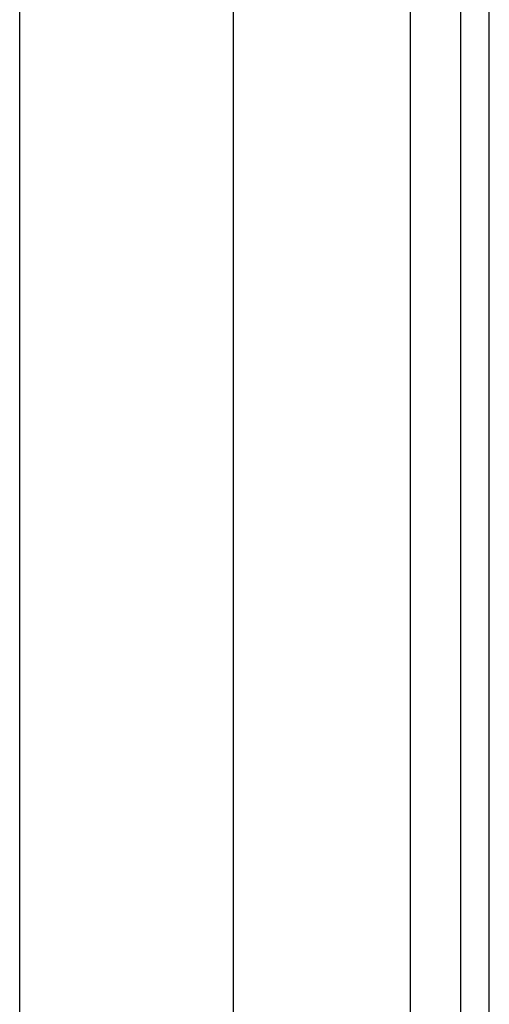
# Model space of a CAD drawing. Header units: inches. Extents: x 3 to 112, y 6 to 61.
# Tile 63 of 140: x 22.4 to 23.266, y 21.336 to 23.152. Entities that reach past the tile are written whole.
import ezdxf

# ---------------------------------------------------------------- set-up
doc = ezdxf.new("R2010")
doc.units = ezdxf.units.IN
doc.header["$MEASUREMENT"] = 0
doc.layers.add('Visible Edges(ANSI)', color=7, linetype='Continuous', lineweight=25)
doc.layers.add('Visible Tangent Edges(ANSI)', color=7, linetype='Continuous', lineweight=25)

msp = doc.modelspace()

# ---------------------------------------------------------------- linework, layer by layer
at = {"layer": 'Visible Edges(ANSI)'}
for p, q in [((22.3999, 18.0536), (22.3999, 38.4867)), ((22.7936, 37.6717), (22.7936, 18.8687)), ((23.2131, 37.3287), (23.2131, 19.2117)), ((23.2661, 19.2117), (23.2661, 37.3287))]:
    msp.add_line(p, q, dxfattribs=at)
at = {"layer": 'Visible Tangent Edges(ANSI)'}
msp.add_line((23.1201, 37.4), (23.1201, 19.1403), dxfattribs=at)

doc.saveas('drawing.dxf')
